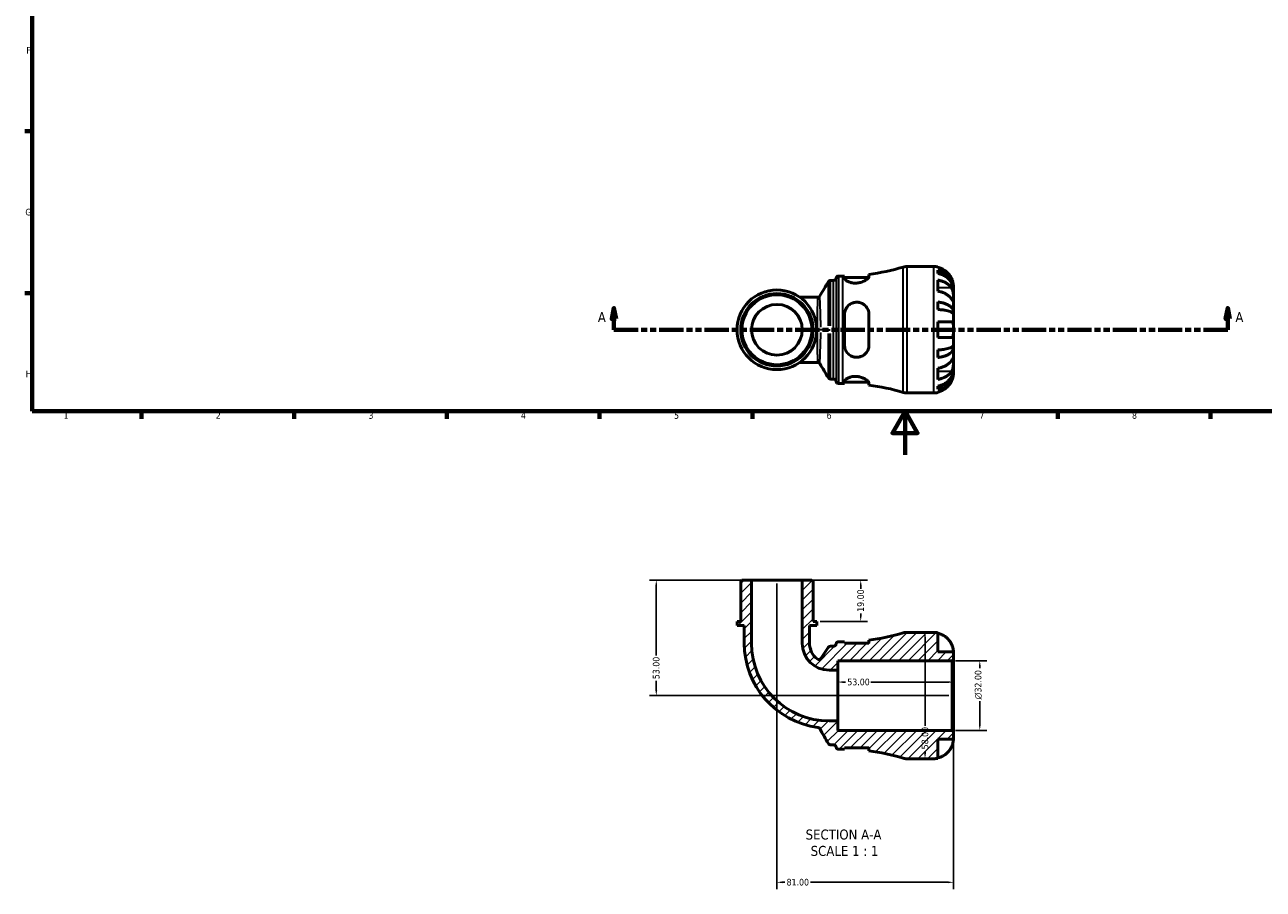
# Model space of a CAD drawing. Header units: millimetres. Extents: x 0 to 902, y -199 to 594.
# Tile 1 of 5: x 17 to 585, y -199 to 197. Entities that reach past the tile are written whole.
import ezdxf

# ---------------------------------------------------------------- set-up
doc = ezdxf.new("R2010")
doc.units = ezdxf.units.MM
doc.linetypes.add('DOUBLE_DASH_CHAIN', pattern=[1.2403, 0.6614, -0.0827, 0.1654, -0.0827, 0.1654, -0.0827])
for name, color, linetype, lineweight in [('Border (ANSI)', 7, 'Continuous', 70), ('Dimension (ANSI)', 7, 'Continuous', 25), ('Hatch (ANSI)', 7, 'Continuous', 18), ('Section Line (ANSI)', 7, 'DOUBLE_DASH_CHAIN', 70), ('Symbol (ANSI)', 7, 'Continuous', 25), ('Visible (ANSI)', 7, 'Continuous', 50), ('Visible Narrow (ANSI)', 7, 'Continuous', 35)]:
    doc.layers.add(name, color=color, linetype=linetype, lineweight=lineweight)
doc.styles.add('Label Text (ANSI)', font='tahoma.ttf')
doc.styles.add('Note Text (ANSI)', font='tahoma.ttf')
doc.dimstyles.new('Default - mm (ANSI)', dxfattribs={"dimtxt": 3.048, "dimasz": 2.5, "dimexe": 3.175, "dimexo": 1.6002, "dimgap": 0.8, "dimtad": 0, "dimtoh": 1, "dimrnd": 1e-08, "dimzin": 4, "dimdsep": 46, "dimtxsty": 'Note Text (ANSI)', "dimcen": 0.09, "dimdle": 10, "dimclrd": 256, "dimclre": 256, "dimclrt": 230, "dimadec": 1, "dimazin": 1, "dimtfac": 1, "dimtofl": 0, "dimtmove": 0, "dimatfit": 3, "dimfxl": 1, "dimtolj": 1, "dimtzin": 4, "dimlwd": -1, "dimlwe": -1, "dimarcsym": 0})

# ---------------------------------------------------------------- blocks, each defined once
blk = doc.blocks.new('Borders Default Border')
at = {"layer": 'Border (ANSI)'}
for p, q in [((20, 148.5), (16.55, 148.5)), ((20, 74.25), (16.55, 74.25)), ((70.08, 20), (70.08, 16.55)), ((140.17, 20), (140.17, 16.55)), ((210.25, 20), (210.25, 16.55)), ((280.33, 20), (280.33, 16.55)), ((350.42, 20), (350.42, 16.55)), ((490.58, 20), (490.58, 16.55)), ((560.67, 20), (560.67, 16.55))]:
    blk.add_line(p, q, dxfattribs=at)
at = {"layer": 'Border (ANSI)', "flags": 128}
for points in [[(20, 20), (20, 574), (821, 574), (821, 20), (20, 20)], [(420.5, 0), (420.5, 20), (414.73, 10), (426.27, 10), (420.5, 20)]]:
    blk.add_lwpolyline(points, dxfattribs=at)
at = {"layer": 'Border (ANSI)', "color": 230, "true_color": 0xff0080, "char_height": 3.05, "attachment_point": 7, "style": 'Note Text (ANSI)'}
for s, insert in [('F', (17.29, 184.1)), ('G', (16.81, 109.79)), ('H', (16.97, 35.6)), ('1', (34.35, 16.55)), ('2', (104.2, 16.55)), ('3', (174.26, 16.49)), ('4', (244.23, 16.55)), ('5', (314.48, 16.49)), ('6', (384.49, 16.49)), ('7', (454.6, 16.55)), ('8', (524.63, 16.48))]:
    blk.add_mtext(s, dxfattribs=dict(at, insert=insert))
blk = doc.blocks.new('2dTransSection0')
at = {"layer": 'Section Line (ANSI)', "linetype": 'Continuous'}
for p, q in [((286.88, 67.4), (285.88, 62.4)), ((286.88, 62.4), (286.88, 67.4)), ((287.88, 62.4), (286.88, 67.4)), ((568.59, 67.4), (567.59, 62.4)), ((568.59, 62.4), (568.59, 67.4)), ((569.59, 62.4), (568.59, 67.4)), ((285.88, 62.4), (287.88, 62.4)), ((286.88, 57.4), (286.88, 62.4)), ((286.88, 57.4), (298.08, 57.4)), ((557.39, 57.4), (568.59, 57.4)), ((567.59, 62.4), (569.59, 62.4)), ((568.59, 57.4), (568.59, 62.4))]:
    blk.add_line(p, q, dxfattribs=at)
at = {"layer": 'Section Line (ANSI)', "linetype": 'DOUBLE_DASH_CHAIN', "ltscale": 16.776981}
blk.add_line((286.88, 57.4), (568.59, 57.4), dxfattribs=at)
at = {"layer": 'Section Line (ANSI)', "linetype": 'Continuous', "flags": 128}
for points in [[(287.88, 62.4), (286.88, 67.4), (285.88, 62.4), (287.88, 62.4)], [(569.59, 62.4), (568.59, 67.4), (567.59, 62.4), (569.59, 62.4)]]:
    blk.add_lwpolyline(points, dxfattribs=at)
at = {"layer": 'Section Line (ANSI)'}
for points in [[(287.88, 62.4), (286.88, 67.4), (285.88, 62.4), (287.88, 62.4)], [(569.59, 62.4), (568.59, 67.4), (567.59, 62.4), (569.59, 62.4)]]:
    blk.add_solid(points, dxfattribs=at)
at = {"layer": 'Section Line (ANSI)', "char_height": 4.57, "attachment_point": 7, "style": 'Label Text (ANSI)'}
for insert in [(279.52, 60.9), (572.07, 60.9)]:
    blk.add_mtext('A', dxfattribs=dict(at, insert=insert))
blk = doc.blocks.new('*D7')
at = {"layer": 'Defpoints', "color": 0, "transparency": 16777216}
for p in [(442.11, -94.45), (454.78, -94.45), (442.11, -126.45)]:
    blk.add_point(p, dxfattribs=at)
at = {"layer": 'Dimension (ANSI)', "transparency": 16777216}
for p, q in [((443.71, -94.45), (457.96, -94.45)), ((454.78, -96.95), (454.78, -97.9)), ((454.78, -123.95), (454.78, -113.04)), ((443.71, -126.45), (457.96, -126.45))]:
    blk.add_line(p, q, dxfattribs=at)
for points in [[(454.36, -96.95), (455.2, -96.95), (454.78, -94.45)], [(454.36, -123.95), (455.2, -123.95), (454.78, -126.45)]]:
    blk.add_solid(points, dxfattribs=at)
at = {"layer": 'Dimension (ANSI)', "color": 230, "true_color": 0xff0080, "transparency": 16777216, "insert": (452.49, -112.24), "char_height": 3.048, "attachment_point": 1, "rotation": 90, "style": 'Note Text (ANSI)'}
blk.add_mtext('\\A1;\\fAIGDT|b0|i0;\\H3.0480;\\ln\\fTahoma|b0|i0;\\H3.0480;32.00', dxfattribs=at)
blk = doc.blocks.new('*D8')
at = {"layer": 'Defpoints', "color": 0, "transparency": 16777216}
for p in [(389.69, -104.28), (389.69, -110.45), (442.69, -110.45)]:
    blk.add_point(p, dxfattribs=at)
at = {"layer": 'Dimension (ANSI)', "transparency": 16777216}
for p, q in [((392.19, -104.28), (393.2, -104.28)), ((440.19, -104.28), (404.8, -104.28))]:
    blk.add_line(p, q, dxfattribs=at)
for points in [[(392.19, -103.86), (392.19, -104.7), (389.69, -104.28)], [(440.19, -103.86), (440.19, -104.7), (442.69, -104.28)]]:
    blk.add_solid(points, dxfattribs=at)
at = {"layer": 'Dimension (ANSI)', "color": 230, "true_color": 0xff0080, "transparency": 16777216, "insert": (394, -102.69), "char_height": 3.048, "attachment_point": 1, "style": 'Note Text (ANSI)'}
blk.add_mtext('\\A1;53.00', dxfattribs=at)
blk = doc.blocks.new('*D9')
at = {"layer": 'Defpoints', "color": 0, "transparency": 16777216}
for p in [(429.68, -81.45), (429.68, -139.45), (429.68, -139.45)]:
    blk.add_point(p, dxfattribs=at)
at = {"layer": 'Dimension (ANSI)', "transparency": 16777216}
for p, q in [((429.68, -83.95), (429.68, -124.34)), ((429.68, -136.95), (429.68, -135.94))]:
    blk.add_line(p, q, dxfattribs=at)
for points in [[(429.26, -83.95), (430.09, -83.95), (429.68, -81.45)], [(429.26, -136.95), (430.09, -136.95), (429.68, -139.45)]]:
    blk.add_solid(points, dxfattribs=at)
at = {"layer": 'Dimension (ANSI)', "color": 230, "true_color": 0xff0080, "transparency": 16777216, "insert": (428.08, -135.14), "char_height": 3.048, "attachment_point": 1, "rotation": 90, "style": 'Note Text (ANSI)'}
blk.add_mtext('\\A1;58.00', dxfattribs=at)
blk = doc.blocks.new('*D10')
at = {"layer": 'Defpoints', "color": 0, "transparency": 16777216}
for p in [(373.33, -57.45), (379.98, -76.45), (400.15, -76.45)]:
    blk.add_point(p, dxfattribs=at)
at = {"layer": 'Dimension (ANSI)', "transparency": 16777216}
for p, q in [((374.93, -57.45), (403.32, -57.45)), ((400.15, -59.95), (400.15, -61.45)), ((400.15, -73.95), (400.15, -72.84)), ((381.58, -76.45), (403.32, -76.45))]:
    blk.add_line(p, q, dxfattribs=at)
for points in [[(399.73, -59.95), (400.57, -59.95), (400.15, -57.45)], [(399.73, -73.95), (400.57, -73.95), (400.15, -76.45)]]:
    blk.add_solid(points, dxfattribs=at)
at = {"layer": 'Dimension (ANSI)', "color": 230, "true_color": 0xff0080, "transparency": 16777216, "insert": (398.56, -72.04), "char_height": 3.048, "attachment_point": 1, "rotation": 90, "style": 'Note Text (ANSI)'}
blk.add_mtext('\\A1;19.00', dxfattribs=at)
blk = doc.blocks.new('*D11')
at = {"layer": 'Defpoints', "color": 0, "transparency": 16777216}
for p in [(350.05, -57.45), (306.34, -110.45), (442.11, -110.45)]:
    blk.add_point(p, dxfattribs=at)
at = {"layer": 'Dimension (ANSI)', "transparency": 16777216}
for p, q in [((348.45, -57.45), (303.16, -57.45)), ((306.34, -59.95), (306.34, -92.15)), ((306.34, -107.95), (306.34, -103.75)), ((440.51, -110.45), (303.16, -110.45))]:
    blk.add_line(p, q, dxfattribs=at)
for points in [[(305.92, -59.95), (306.76, -59.95), (306.34, -57.45)], [(305.92, -107.95), (306.76, -107.95), (306.34, -110.45)]]:
    blk.add_solid(points, dxfattribs=at)
at = {"layer": 'Dimension (ANSI)', "color": 230, "true_color": 0xff0080, "transparency": 16777216, "insert": (304.75, -102.95), "char_height": 3.048, "attachment_point": 1, "rotation": 90, "style": 'Note Text (ANSI)'}
blk.add_mtext('\\A1;53.00', dxfattribs=at)
blk = doc.blocks.new('*D12')
at = {"layer": 'Defpoints', "color": 0, "transparency": 16777216}
for p in [(361.69, -57.45), (442.69, -127.03), (361.69, -196.15)]:
    blk.add_point(p, dxfattribs=at)
at = {"layer": 'Dimension (ANSI)', "transparency": 16777216}
for p, q in [((361.69, -59.05), (361.69, -199.33)), ((442.69, -128.63), (442.69, -199.33)), ((364.19, -196.15), (365.34, -196.15)), ((440.19, -196.15), (377.04, -196.15))]:
    blk.add_line(p, q, dxfattribs=at)
for points in [[(364.19, -195.73), (364.19, -196.57), (361.69, -196.15)], [(440.19, -195.73), (440.19, -196.57), (442.69, -196.15)]]:
    blk.add_solid(points, dxfattribs=at)
at = {"layer": 'Dimension (ANSI)', "color": 230, "true_color": 0xff0080, "transparency": 16777216, "insert": (366.14, -194.56), "char_height": 3.048, "attachment_point": 1, "style": 'Note Text (ANSI)'}
blk.add_mtext('\\A1;81.00', dxfattribs=at)

msp = doc.modelspace()

# ---------------------------------------------------------------- hatches: boundary and pattern name
at = {"layer": 'Hatch (ANSI)'}
h = msp.add_hatch(dxfattribs=at)
h.set_pattern_fill('ANSI31', color=256, scale=25.4, style=0)
h.set_pattern_definition([(45, (0, 0), (-2.245064, 2.245064), [])])
edge = h.paths.add_edge_path()
edge.add_ellipse((421.305, -133.654), major_axis=(-1.684, -5.55), ratio=1, start_angle=0, end_angle=16.87883)
edge.add_line((421.305, -139.454), (433.691, -139.454))
edge.add_ellipse((433.691, -130.454), major_axis=(0, -9), ratio=1, start_angle=0, end_angle=11.53696)
edge.add_line((435.491, -139.272), (435.491, -130.454))
edge.add_line((435.491, -130.454), (442.691, -130.454))
edge.add_line((442.691, -130.454), (442.691, -127.034))
edge.add_line((442.691, -127.034), (442.111, -126.454))
edge.add_line((442.111, -126.454), (389.691, -126.454))
edge.add_line((389.691, -126.454), (389.691, -122.091))
edge.add_line((389.691, -122.091), (385.626, -122.091))
edge.add_ellipse((385.626, -86.519), major_axis=(0, -35.572), ratio=1, start_angle=270, end_angle=360, ccw=False)
edge.add_line((350.054, -86.519), (350.054, -57.454))
edge.add_line((350.054, -57.454), (345.647, -57.454))
edge.add_line((345.647, -57.454), (345.067, -58.034))
edge.add_line((345.067, -58.034), (345.067, -76.454))
edge.add_line((345.067, -76.454), (343.404, -76.454))
edge.add_line((343.404, -76.454), (343.404, -78.354))
edge.add_line((343.404, -78.354), (346.729, -78.354))
edge.add_line((346.729, -78.354), (346.729, -86.519))
edge.add_ellipse((385.626, -86.519), major_axis=(-38.897, 0), ratio=1, start_angle=0, end_angle=82.40562)
edge.add_spline(control_points=[(380.486, -125.075), (380.586, -125.088), (380.685, -125.115), (380.873, -125.193), (380.961, -125.244), (381.161, -125.399), (381.261, -125.514), (381.337, -125.645)], knot_values=[-0.1063291, -0.1063291, -0.1063291, -0.1063291, -0.0758219, -0.0758219, -0.0453148, -0.0453148, 0, 0, 0, 0], degree=3, periodic=0)
edge.add_line((381.337, -125.645), (385.291, -132.494))
edge.add_spline(control_points=[(385.291, -132.494), (385.355, -132.604), (385.437, -132.703), (385.629, -132.871), (385.738, -132.939), (385.995, -133.044), (386.145, -133.074), (386.296, -133.074)], knot_values=[-0.1217887, -0.1217887, -0.1217887, -0.1217887, -0.0835517, -0.0835517, -0.0453148, -0.0453148, 0, 0, 0, 0], degree=3, periodic=0)
edge.add_line((386.296, -133.074), (387.664, -133.074))
edge.add_ellipse((387.664, -134.234), major_axis=(0, 1.16), ratio=1, start_angle=277.18076, end_angle=360, ccw=False)
edge.add_ellipse((389.966, -133.944), major_axis=(-1.151, -0.145), ratio=1, start_angle=0, end_angle=82.81924)
edge.add_line((389.966, -135.104), (391.986, -135.104))
edge.add_ellipse((391.986, -230.281), major_axis=(0, 95.177), ratio=1, start_angle=359.55452, end_angle=360, ccw=False)
edge.add_line((392.726, -135.107), (392.726, -134.464))
edge.add_line((392.726, -134.464), (403.926, -134.464))
edge.add_line((403.926, -134.464), (403.926, -135.856))
edge.add_ellipse((391.986, -230.281), major_axis=(11.94, 94.425), ratio=1, start_angle=350.32793, end_angle=360, ccw=False)
edge = h.paths.add_edge_path()
edge.add_ellipse((421.305, -87.254), major_axis=(0, 5.8), ratio=1, start_angle=0, end_angle=16.87883)
edge.add_ellipse((391.986, 9.373), major_axis=(27.635, -91.077), ratio=1, start_angle=350.32793, end_angle=360, ccw=False)
edge.add_line((403.926, -85.052), (403.926, -86.444))
edge.add_line((403.926, -86.444), (392.726, -86.444))
edge.add_line((392.726, -86.444), (392.726, -85.801))
edge.add_ellipse((391.986, 9.373), major_axis=(0.74, -95.174), ratio=1, start_angle=359.55452, end_angle=360, ccw=False)
edge.add_line((391.986, -85.804), (389.966, -85.804))
edge.add_ellipse((389.966, -86.964), major_axis=(0, 1.16), ratio=1, start_angle=0, end_angle=82.81924)
edge.add_ellipse((387.664, -86.674), major_axis=(1.151, -0.145), ratio=1, start_angle=277.18076, end_angle=360, ccw=False)
edge.add_line((387.664, -87.834), (386.239, -87.834))
edge.add_ellipse((386.239, -88.994), major_axis=(0, 1.16), ratio=1, start_angle=0, end_angle=55.64918)
edge.add_line((385.281, -88.339), (381.837, -93.379))
edge.add_ellipse((380.879, -92.724), major_axis=(0.958, -0.655), ratio=1, start_angle=266.93316, end_angle=360, ccw=False)
edge.add_ellipse((385.626, -86.519), major_axis=(-5.452, -7.127), ratio=1, start_angle=307.41766, end_angle=360, ccw=False)
edge.add_line((376.653, -86.519), (376.653, -78.354))
edge.add_line((376.653, -78.354), (379.978, -78.354))
edge.add_line((379.978, -78.354), (379.978, -76.454))
edge.add_line((379.978, -76.454), (378.316, -76.454))
edge.add_line((378.316, -76.454), (378.316, -58.034))
edge.add_line((378.316, -58.034), (377.736, -57.454))
edge.add_line((377.736, -57.454), (373.328, -57.454))
edge.add_line((373.328, -57.454), (373.328, -86.519))
edge.add_ellipse((385.626, -86.519), major_axis=(-12.298, 0), ratio=1, start_angle=0, end_angle=90)
edge.add_line((385.626, -98.817), (389.691, -98.817))
edge.add_line((389.691, -98.817), (389.691, -94.454))
edge.add_line((389.691, -94.454), (442.111, -94.454))
edge.add_line((442.111, -94.454), (442.691, -93.874))
edge.add_line((442.691, -93.874), (442.691, -90.454))
edge.add_line((442.691, -90.454), (435.491, -90.454))
edge.add_line((435.491, -90.454), (435.491, -81.636))
edge.add_ellipse((433.691, -90.454), major_axis=(1.8, 8.818), ratio=1, start_angle=0, end_angle=11.53696)
edge.add_line((433.691, -81.454), (421.305, -81.454))

# ---------------------------------------------------------------- linework, layer by layer
at = {"layer": 'Visible (ANSI)'}
for p, q in [((421.305, 86.401), (433.691, 86.401)), ((435.491, 86.219), (435.491, 85.993)), ((386.284, 80.021), (387.664, 80.021)), ((389.966, 82.051), (391.986, 82.051)), ((392.726, 82.054), (392.726, 81.027)), ((392.726, 81.411), (403.796, 81.411)), ((403.926, 81.808), (403.926, 82.803)), ((435.491, 84.686), (435.491, 83.253)), ((435.491, 80.164), (435.491, 75.073)), ((442.691, 76.114), (442.674, 76.114)), ((442.691, 76.114), (442.691, 77.401)), ((442.691, 75.624), (442.691, 76.114)), ((442.691, 71.543), (442.691, 75.624)), ((380.384, 72.363), (372.206, 72.363)), ((435.491, 70.136), (435.491, 66.676)), ((442.691, 65.642), (442.691, 71.543)), ((392.726, 64.441), (392.726, 50.361)), ((403.926, 50.361), (403.926, 64.441)), ((442.691, 65.642), (441.366, 65.642)), ((442.691, 64.459), (442.691, 65.642)), ((442.691, 57.401), (442.691, 64.459)), ((435.491, 61.001), (435.491, 53.801)), ((442.691, 50.342), (442.691, 57.401)), ((435.491, 48.126), (435.491, 44.666)), ((442.691, 49.16), (441.366, 49.16)), ((442.691, 49.16), (442.691, 50.342)), ((442.691, 43.259), (442.691, 49.16)), ((372.206, 42.439), (380.384, 42.439)), ((442.691, 39.178), (442.691, 43.259)), ((386.284, 34.781), (387.664, 34.781)), ((435.491, 39.729), (435.491, 34.637)), ((442.691, 38.688), (442.674, 38.688)), ((442.691, 38.688), (442.691, 39.178)), ((442.691, 37.401), (442.691, 38.688)), ((389.966, 32.751), (391.986, 32.751)), ((392.726, 33.775), (392.726, 32.748)), ((392.726, 33.391), (403.796, 33.391)), ((403.926, 31.999), (403.926, 32.994)), ((435.491, 31.549), (435.491, 30.116)), ((435.491, 28.809), (435.491, 28.583)), ((421.305, 28.401), (433.691, 28.401)), ((345.647, -57.454), (345.067, -58.034)), ((345.067, -58.034), (345.067, -76.454)), ((350.054, -57.454), (345.647, -57.454)), ((350.054, -86.519), (350.054, -57.454)), ((373.328, -57.454), (350.054, -57.454)), ((377.736, -57.454), (373.328, -57.454)), ((373.328, -57.454), (373.328, -86.519)), ((378.316, -58.034), (377.736, -57.454)), ((378.316, -76.454), (378.316, -58.034)), ((345.067, -76.454), (343.404, -76.454)), ((343.404, -76.454), (343.404, -78.354)), ((343.404, -78.354), (346.729, -78.354)), ((346.729, -78.354), (346.729, -86.519)), ((376.653, -86.519), (376.653, -78.354)), ((376.653, -78.354), (379.978, -78.354)), ((379.978, -76.454), (378.316, -76.454)), ((379.978, -78.354), (379.978, -76.454)), ((403.926, -85.052), (403.926, -86.444)), ((433.691, -81.454), (421.305, -81.454)), ((435.491, -90.454), (435.491, -81.636)), ((385.281, -88.339), (381.837, -93.379)), ((387.664, -87.834), (386.239, -87.834)), ((391.986, -85.804), (389.966, -85.804)), ((392.726, -86.444), (392.726, -85.801)), ((403.926, -86.444), (392.726, -86.444)), ((442.691, -90.454), (435.491, -90.454)), ((442.691, -93.874), (442.691, -90.454)), ((389.691, -98.817), (389.691, -94.454)), ((389.691, -94.454), (442.111, -94.454)), ((442.111, -94.454), (442.691, -93.874)), ((442.111, -94.454), (442.111, -126.454)), ((442.691, -127.034), (442.691, -93.874)), ((385.626, -98.817), (389.691, -98.817)), ((389.691, -122.091), (389.691, -98.817)), ((389.691, -122.091), (385.626, -122.091)), ((389.691, -126.454), (389.691, -122.091)), ((442.111, -126.454), (389.691, -126.454)), ((435.491, -139.272), (435.491, -130.454)), ((435.491, -130.454), (442.691, -130.454)), ((442.691, -127.034), (442.111, -126.454)), ((442.691, -130.454), (442.691, -127.034)), ((386.296, -133.074), (387.664, -133.074)), ((389.966, -135.104), (391.986, -135.104)), ((392.726, -135.107), (392.726, -134.464)), ((392.726, -134.464), (403.926, -134.464)), ((403.926, -134.464), (403.926, -135.856)), ((421.305, -139.454), (433.691, -139.454))]:
    msp.add_line(p, q, dxfattribs=at)
for radius in [18.287, 16.625, 16.044, 11.637]:
    msp.add_circle((361.691, 57.401), radius, dxfattribs=at)
for centre, radius, start, end in [((391.986, 177.228), 95.177, 277.20677, 286.87883), ((421.305, 80.601), 5.8, 90, 106.87883), ((433.691, 77.401), 9, 78.46304, 90), ((387.664, 81.181), 1.16, 270, 352.81924), ((389.966, 80.891), 1.16, 90, 172.81924), ((391.986, 177.228), 95.177, 270, 270.44548), ((387.664, 33.621), 1.16, 7.18076, 90), ((389.966, 33.911), 1.16, 187.18076, 270), ((391.986, -62.426), 95.177, 89.55452, 90), ((391.986, -62.426), 95.177, 73.12117, 82.79323), ((421.305, 34.201), 5.8, 253.12117, 270), ((433.691, 37.401), 9, 270, 281.53696), ((391.986, 9.373), 95.177, 277.20677, 286.87883), ((421.305, -87.254), 5.8, 90, 106.87883), ((433.691, -90.454), 9, 78.46304, 90), ((385.626, -86.519), 38.897, 180, 262.40562), ((385.626, -86.519), 35.572, 180, 270), ((385.626, -86.519), 12.298, 180, 270), ((385.626, -86.519), 8.973, 180, 232.58234), ((386.239, -88.994), 1.16, 90, 145.64918), ((387.664, -86.674), 1.16, 270, 352.81924), ((389.966, -86.964), 1.16, 90, 172.81924), ((391.986, 9.373), 95.177, 270, 270.44548), ((380.879, -92.724), 1.16, 232.58234, 325.64918), ((387.664, -134.234), 1.16, 7.18076, 90), ((389.966, -133.944), 1.16, 187.18076, 270), ((391.986, -230.281), 95.177, 89.55452, 90), ((391.986, -230.281), 95.177, 73.12117, 82.79323), ((421.305, -133.654), 5.8, 253.12117, 270), ((433.691, -130.454), 9, 270, 281.53696)]:
    msp.add_arc(centre, radius, start, end, dxfattribs=at)
for points, knots in [([(441.815, 81.001), (441.633, 81.389), (441.413, 81.781), (440.828, 82.663), (440.436, 83.136), (439.649, 83.926), (439.182, 84.318), (438.176, 84.994), (437.637, 85.278), (436.627, 85.698), (436.066, 85.875), (435.491, 85.993)], [4.42788405, 4.42788405, 4.42788405, 4.42788405, 4.5512464, 4.5512464, 4.71913293, 4.71913293, 4.88586959, 4.88586959, 5.05260626, 5.05260626, 5.21400469, 5.21400469, 5.21400469, 5.21400469]), ([(386.284, 80.021), (386.16, 80.021), (386.037, 80), (385.819, 79.93), (385.725, 79.881), (385.573, 79.782), (385.515, 79.732), (385.422, 79.64), (385.387, 79.598), (385.33, 79.523), (385.309, 79.49), (385.29, 79.459), (385.289, 79.458), (385.289, 79.457)], [6.2831828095, 6.2831828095, 6.2831828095, 6.2831828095, 6.283464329, 6.283464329, 6.2837588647, 6.2837588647, 6.2840534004, 6.2840534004, 6.2843479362, 6.2843479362, 6.2846424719, 6.2846424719, 6.2846554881, 6.2846554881, 6.2846554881, 6.2846554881]), ([(403.926, 81.808), (403.926, 81.74), (403.912, 81.667), (403.805, 81.381), (403.625, 81.141), (403.025, 80.565), (402.555, 80.223), (401.436, 79.608), (400.798, 79.333), (399.555, 78.976), (398.988, 78.866), (397.869, 78.769), (397.337, 78.774), (396.219, 78.89), (395.66, 79.015), (394.549, 79.38), (394.036, 79.636), (393.223, 80.178), (392.938, 80.465), (392.754, 80.831), (392.726, 80.932), (392.726, 81.027)], [-1.976537, -1.976537, -1.976537, -1.976537, -1.9030487, -1.9030487, -1.7054356, -1.7054356, -1.457634, -1.457634, -1.2250225, -1.2250225, -1.0491036, -1.0491036, -0.8871083, -0.8871083, -0.6981528, -0.6981528, -0.4672574, -0.4672574, -0.2235738, -0.2235738, -0.1232095, -0.1232095, -0.1232095, -0.1232095]), ([(435.491, 84.686), (436.068, 84.571), (436.632, 84.399), (437.644, 83.993), (438.184, 83.719), (439.19, 83.066), (439.658, 82.688), (440.444, 81.926), (440.834, 81.471), (441.508, 80.493), (441.791, 79.969), (442.217, 78.971), (442.399, 78.404), (442.636, 77.246), (442.691, 76.655), (442.691, 76.114)], [0.1707461, 0.1707461, 0.1707461, 0.1707461, 0.33284, 0.33284, 0.4994944, 0.4994944, 0.6661487, 0.6661487, 0.8332087, 0.8332087, 1.0002688, 1.0002688, 1.1679728, 1.1679728, 1.3356767, 1.3356767, 1.3356767, 1.3356767]), ([(442.691, 75.624), (442.691, 76.106), (442.636, 76.632), (442.399, 77.662), (442.217, 78.167), (441.791, 79.055), (441.508, 79.521), (440.834, 80.392), (440.444, 80.796), (439.658, 81.475), (439.19, 81.811), (438.184, 82.392), (437.644, 82.636), (436.632, 82.998), (436.068, 83.151), (435.491, 83.253)], [4.0142509, 4.0142509, 4.0142509, 4.0142509, 4.1819549, 4.1819549, 4.3496588, 4.3496588, 4.5167189, 4.5167189, 4.6837789, 4.6837789, 4.8504333, 4.8504333, 5.0170876, 5.0170876, 5.1791816, 5.1791816, 5.1791816, 5.1791816]), ([(435.491, 80.164), (436.066, 80.081), (436.627, 79.955), (437.637, 79.658), (438.176, 79.457), (439.182, 78.98), (439.649, 78.703), (440.436, 78.144), (440.828, 77.81), (441.413, 77.186), (441.633, 76.908), (441.815, 76.634)], [0.17075309, 0.17075309, 0.17075309, 0.17075309, 0.33215152, 0.33215152, 0.49888818, 0.49888818, 0.66562485, 0.66562485, 0.83351137, 0.83351137, 0.95687373, 0.95687373, 0.95687373, 0.95687373]), ([(442.691, 77.401), (442.691, 77.401), (442.692, 77.434), (442.69, 77.569), (442.687, 77.676), (442.665, 78.034), (442.636, 78.327), (442.529, 78.922), (442.469, 79.189), (442.331, 79.681), (442.262, 79.897), (442.102, 80.34), (442.011, 80.566), (441.881, 80.86), (441.848, 80.931), (441.815, 81.001)], [-2.49913258, -2.49913258, -2.49913258, -2.49913258, -2.41505436, -2.41505436, -2.32384732, -2.32384732, -2.1841143, -2.1841143, -2.08674766, -2.08674766, -2.01440674, -2.01440674, -1.93994266, -1.93994266, -1.91637503, -1.91637503, -1.91637503, -1.91637503]), ([(441.815, 71.543), (441.633, 71.817), (441.413, 72.095), (440.828, 72.718), (440.436, 73.052), (439.649, 73.612), (439.182, 73.889), (438.176, 74.366), (437.637, 74.567), (436.627, 74.864), (436.066, 74.99), (435.491, 75.073)], [4.42788405, 4.42788405, 4.42788405, 4.42788405, 4.5512464, 4.5512464, 4.71913293, 4.71913293, 4.88586959, 4.88586959, 5.05260626, 5.05260626, 5.21400469, 5.21400469, 5.21400469, 5.21400469]), ([(441.815, 76.634), (441.874, 76.546), (441.931, 76.452), (442.081, 76.174), (442.168, 75.979), (442.325, 75.552), (442.392, 75.321), (442.526, 74.741), (442.58, 74.388), (442.661, 73.582), (442.678, 73.136), (442.693, 72.279), (442.691, 71.88), (442.691, 71.543)], [-0.58004807, -0.58004807, -0.58004807, -0.58004807, -0.5384523, -0.5384523, -0.46383793, -0.46383793, -0.3862639, -0.3862639, -0.27840269, -0.27840269, -0.14277912, -0.14277912, 0, 0, 0, 0]), ([(381.378, 72.926), (381.361, 72.896), (381.339, 72.863), (381.282, 72.788), (381.247, 72.746), (381.155, 72.654), (381.097, 72.604), (380.948, 72.505), (380.856, 72.457), (380.637, 72.385), (380.511, 72.363), (380.384, 72.363)], [1.545154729, 1.545154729, 1.545154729, 1.545154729, 1.547261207, 1.547261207, 1.549367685, 1.549367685, 1.551474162, 1.551474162, 1.55358064, 1.55358064, 1.555687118, 1.555687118, 1.555687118, 1.555687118]), ([(392.726, 64.441), (392.726, 64.651), (392.738, 64.86), (392.834, 65.715), (393.019, 66.34), (393.615, 67.55), (394.047, 68.124), (395.069, 69.043), (395.64, 69.401), (396.781, 69.851), (397.317, 69.977), (398.42, 70.067), (398.968, 70.03), (400.162, 69.775), (400.779, 69.517), (402.004, 68.739), (402.574, 68.174), (403.408, 66.905), (403.691, 66.214), (403.894, 65.137), (403.926, 64.791), (403.926, 64.441)], [-1.9566469, -1.9566469, -1.9566469, -1.9566469, -1.8907363, -1.8907363, -1.685466, -1.685466, -1.4592397, -1.4592397, -1.2519448, -1.2519448, -1.0855647, -1.0855647, -0.9191225, -0.9191225, -0.710223, -0.710223, -0.4527267, -0.4527267, -0.2140161, -0.2140161, -0.1042525, -0.1042525, -0.1042525, -0.1042525]), ([(435.491, 70.136), (436.068, 70.076), (436.632, 69.985), (437.644, 69.772), (438.184, 69.629), (439.19, 69.287), (439.658, 69.088), (440.444, 68.689), (440.834, 68.451), (441.508, 67.938), (441.791, 67.663), (442.217, 67.14), (442.399, 66.843), (442.636, 66.236), (442.691, 65.926), (442.691, 65.642)], [0.1707461, 0.1707461, 0.1707461, 0.1707461, 0.33284, 0.33284, 0.4994944, 0.4994944, 0.6661487, 0.6661487, 0.8332087, 0.8332087, 1.0002688, 1.0002688, 1.1679728, 1.1679728, 1.3356767, 1.3356767, 1.3356767, 1.3356767]), ([(442.691, 71.543), (442.691, 71.36), (442.691, 71.197), (442.69, 70.908), (442.688, 70.786), (442.673, 70.564), (442.655, 70.495), (442.579, 70.483), (442.523, 70.533), (442.386, 70.705), (442.318, 70.8), (442.161, 71.027), (442.073, 71.158), (441.924, 71.38), (441.871, 71.46), (441.815, 71.543)], [0, 0, 0, 0, 0.07774953, 0.07774953, 0.16081914, 0.16081914, 0.27783798, 0.27783798, 0.3882896, 0.3882896, 0.46542959, 0.46542959, 0.54035429, 0.54035429, 0.57953204, 0.57953204, 0.57953204, 0.57953204]), ([(442.691, 64.459), (442.691, 64.599), (442.636, 64.752), (442.399, 65.052), (442.217, 65.198), (441.791, 65.456), (441.508, 65.592), (440.834, 65.845), (440.444, 65.962), (439.658, 66.16), (439.19, 66.257), (438.184, 66.426), (437.644, 66.497), (436.632, 66.602), (436.068, 66.647), (435.491, 66.676)], [4.0142509, 4.0142509, 4.0142509, 4.0142509, 4.1819549, 4.1819549, 4.3496588, 4.3496588, 4.5167189, 4.5167189, 4.6837789, 4.6837789, 4.8504333, 4.8504333, 5.0170876, 5.0170876, 5.1791816, 5.1791816, 5.1791816, 5.1791816]), ([(435.491, 61.001), (436.066, 61.001), (436.627, 61.001), (437.637, 61.001), (438.176, 61.001), (439.182, 61.001), (439.649, 61.001), (440.436, 61.001), (440.828, 61.001), (441.413, 61.001), (441.633, 61.001), (441.815, 61.001)], [0.17075309, 0.17075309, 0.17075309, 0.17075309, 0.33215152, 0.33215152, 0.49888818, 0.49888818, 0.66562485, 0.66562485, 0.83351137, 0.83351137, 0.95687373, 0.95687373, 0.95687373, 0.95687373]), ([(441.815, 61.001), (441.817, 61.001), (441.819, 61.001), (441.909, 61), (441.992, 60.985), (442.136, 60.926), (442.198, 60.885), (442.323, 60.768), (442.382, 60.684), (442.52, 60.403), (442.579, 60.171), (442.662, 59.571), (442.678, 59.197), (442.693, 58.348), (442.691, 57.877), (442.691, 57.401)], [-0.58332629, -0.58332629, -0.58332629, -0.58332629, -0.58206847, -0.58206847, -0.51861604, -0.51861604, -0.4628074, -0.4628074, -0.39473272, -0.39473272, -0.27692423, -0.27692423, -0.14288351, -0.14288351, 0, 0, 0, 0]), ([(442.691, 57.401), (442.691, 57.108), (442.692, 56.817), (442.689, 56.22), (442.686, 55.92), (442.66, 55.236), (442.628, 54.882), (442.514, 54.398), (442.452, 54.237), (442.319, 54.032), (442.26, 53.968), (442.134, 53.875), (442.068, 53.843), (441.939, 53.808), (441.879, 53.801), (441.815, 53.801)], [0, 0, 0, 0, 0.08783311, 0.08783311, 0.18435408, 0.18435408, 0.32279749, 0.32279749, 0.41754463, 0.41754463, 0.47774931, 0.47774931, 0.53276241, 0.53276241, 0.57681269, 0.57681269, 0.57681269, 0.57681269]), ([(441.815, 53.801), (441.633, 53.801), (441.413, 53.801), (440.828, 53.801), (440.436, 53.801), (439.649, 53.801), (439.182, 53.801), (438.176, 53.801), (437.637, 53.801), (436.627, 53.801), (436.066, 53.801), (435.491, 53.801)], [4.42788405, 4.42788405, 4.42788405, 4.42788405, 4.5512464, 4.5512464, 4.71913293, 4.71913293, 4.88586959, 4.88586959, 5.05260626, 5.05260626, 5.21400469, 5.21400469, 5.21400469, 5.21400469]), ([(403.926, 50.361), (403.926, 50.127), (403.912, 49.894), (403.805, 49.043), (403.625, 48.45), (403.025, 47.22), (402.555, 46.612), (401.436, 45.649), (400.798, 45.281), (399.555, 44.868), (398.988, 44.77), (397.869, 44.754), (397.337, 44.823), (396.219, 45.135), (395.66, 45.399), (394.549, 46.161), (394.036, 46.691), (393.223, 47.933), (392.938, 48.653), (392.754, 49.724), (392.726, 50.042), (392.726, 50.361)], [-1.976537, -1.976537, -1.976537, -1.976537, -1.9030487, -1.9030487, -1.7054356, -1.7054356, -1.457634, -1.457634, -1.2250225, -1.2250225, -1.0491036, -1.0491036, -0.8871083, -0.8871083, -0.6981528, -0.6981528, -0.4672574, -0.4672574, -0.2235738, -0.2235738, -0.1232095, -0.1232095, -0.1232095, -0.1232095]), ([(435.491, 48.126), (436.068, 48.155), (436.632, 48.2), (437.644, 48.305), (438.184, 48.376), (439.19, 48.545), (439.658, 48.642), (440.444, 48.839), (440.834, 48.957), (441.508, 49.21), (441.791, 49.345), (442.217, 49.604), (442.399, 49.75), (442.636, 50.05), (442.691, 50.203), (442.691, 50.342)], [0.1707461, 0.1707461, 0.1707461, 0.1707461, 0.33284, 0.33284, 0.4994944, 0.4994944, 0.6661487, 0.6661487, 0.8332087, 0.8332087, 1.0002688, 1.0002688, 1.1679728, 1.1679728, 1.3356767, 1.3356767, 1.3356767, 1.3356767]), ([(442.691, 49.16), (442.691, 48.876), (442.636, 48.566), (442.399, 47.959), (442.217, 47.662), (441.791, 47.139), (441.508, 46.864), (440.834, 46.351), (440.444, 46.113), (439.658, 45.714), (439.19, 45.515), (438.184, 45.173), (437.644, 45.03), (436.632, 44.817), (436.068, 44.726), (435.491, 44.666)], [4.0142509, 4.0142509, 4.0142509, 4.0142509, 4.1819549, 4.1819549, 4.3496588, 4.3496588, 4.5167189, 4.5167189, 4.6837789, 4.6837789, 4.8504333, 4.8504333, 5.0170876, 5.0170876, 5.1791816, 5.1791816, 5.1791816, 5.1791816]), ([(380.384, 42.439), (380.509, 42.439), (380.632, 42.418), (380.85, 42.348), (380.943, 42.299), (381.094, 42.201), (381.152, 42.151), (381.245, 42.059), (381.281, 42.017), (381.338, 41.941), (381.359, 41.908), (381.378, 41.877), (381.378, 41.877), (381.378, 41.876)], [-1.555688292, -1.555688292, -1.555688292, -1.555688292, -1.553619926, -1.553619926, -1.551513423, -1.551513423, -1.549406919, -1.549406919, -1.547300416, -1.547300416, -1.545193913, -1.545193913, -1.545155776, -1.545155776, -1.545155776, -1.545155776]), ([(435.491, 39.729), (436.066, 39.812), (436.627, 39.938), (437.637, 40.235), (438.176, 40.436), (439.182, 40.913), (439.649, 41.19), (440.436, 41.749), (440.828, 42.083), (441.413, 42.707), (441.633, 42.985), (441.815, 43.259)], [0.17075309, 0.17075309, 0.17075309, 0.17075309, 0.33215152, 0.33215152, 0.49888818, 0.49888818, 0.66562485, 0.66562485, 0.83351137, 0.83351137, 0.95687373, 0.95687373, 0.95687373, 0.95687373]), ([(441.815, 43.259), (441.874, 43.347), (441.931, 43.432), (442.081, 43.657), (442.168, 43.786), (442.325, 44.011), (442.392, 44.105), (442.526, 44.271), (442.58, 44.319), (442.661, 44.306), (442.678, 44.214), (442.693, 43.862), (442.691, 43.595), (442.691, 43.259)], [-0.58004807, -0.58004807, -0.58004807, -0.58004807, -0.5384523, -0.5384523, -0.46383793, -0.46383793, -0.3862639, -0.3862639, -0.27840269, -0.27840269, -0.14277912, -0.14277912, 0, 0, 0, 0]), ([(442.691, 43.259), (442.691, 43.076), (442.691, 42.873), (442.69, 42.422), (442.688, 42.172), (442.673, 41.544), (442.655, 41.159), (442.579, 40.405), (442.523, 40.044), (442.386, 39.459), (442.318, 39.229), (442.161, 38.804), (442.073, 38.61), (441.924, 38.339), (441.871, 38.251), (441.815, 38.168)], [0, 0, 0, 0, 0.07774953, 0.07774953, 0.16081914, 0.16081914, 0.27783798, 0.27783798, 0.3882896, 0.3882896, 0.46542959, 0.46542959, 0.54035429, 0.54035429, 0.57953204, 0.57953204, 0.57953204, 0.57953204]), ([(385.289, 35.345), (385.306, 35.316), (385.327, 35.283), (385.383, 35.209), (385.417, 35.168), (385.508, 35.077), (385.565, 35.027), (385.713, 34.927), (385.805, 34.878), (386.026, 34.804), (386.155, 34.781), (386.284, 34.781)], [3.1401326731, 3.1401326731, 3.1401326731, 3.1401326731, 3.1404272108, 3.1404272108, 3.1407217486, 3.1407217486, 3.1410162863, 3.1410162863, 3.141310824, 3.141310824, 3.1416053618, 3.1416053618, 3.1416053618, 3.1416053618]), ([(392.726, 33.775), (392.726, 33.837), (392.738, 33.903), (392.834, 34.181), (393.019, 34.415), (393.615, 34.912), (394.047, 35.176), (395.069, 35.613), (395.64, 35.79), (396.781, 35.987), (397.317, 36.029), (398.42, 36.003), (398.968, 35.935), (400.162, 35.678), (400.779, 35.466), (402.004, 34.916), (402.574, 34.564), (403.408, 33.904), (403.691, 33.595), (403.894, 33.207), (403.926, 33.095), (403.926, 32.994)], [-1.9566469, -1.9566469, -1.9566469, -1.9566469, -1.8907363, -1.8907363, -1.685466, -1.685466, -1.4592397, -1.4592397, -1.2519448, -1.2519448, -1.0855647, -1.0855647, -0.9191225, -0.9191225, -0.710223, -0.710223, -0.4527267, -0.4527267, -0.2140161, -0.2140161, -0.1042525, -0.1042525, -0.1042525, -0.1042525]), ([(435.491, 31.549), (436.068, 31.651), (436.632, 31.804), (437.644, 32.166), (438.184, 32.41), (439.19, 32.991), (439.658, 33.327), (440.444, 34.005), (440.834, 34.41), (441.508, 35.28), (441.791, 35.747), (442.217, 36.635), (442.399, 37.14), (442.636, 38.17), (442.691, 38.696), (442.691, 39.178)], [0.1707461, 0.1707461, 0.1707461, 0.1707461, 0.33284, 0.33284, 0.4994944, 0.4994944, 0.6661487, 0.6661487, 0.8332087, 0.8332087, 1.0002688, 1.0002688, 1.1679728, 1.1679728, 1.3356767, 1.3356767, 1.3356767, 1.3356767]), ([(442.691, 38.688), (442.691, 38.147), (442.636, 37.556), (442.399, 36.398), (442.217, 35.831), (441.791, 34.833), (441.508, 34.309), (440.834, 33.331), (440.444, 32.876), (439.658, 32.114), (439.19, 31.736), (438.184, 31.083), (437.644, 30.809), (436.632, 30.403), (436.068, 30.231), (435.491, 30.116)], [4.0142509, 4.0142509, 4.0142509, 4.0142509, 4.1819549, 4.1819549, 4.3496588, 4.3496588, 4.5167189, 4.5167189, 4.6837789, 4.6837789, 4.8504333, 4.8504333, 5.0170876, 5.0170876, 5.1791816, 5.1791816, 5.1791816, 5.1791816]), ([(441.815, 38.168), (441.633, 37.894), (441.413, 37.616), (440.828, 36.992), (440.436, 36.658), (439.649, 36.099), (439.182, 35.822), (438.176, 35.344), (437.637, 35.144), (436.627, 34.847), (436.066, 34.721), (435.491, 34.637)], [4.42788405, 4.42788405, 4.42788405, 4.42788405, 4.5512464, 4.5512464, 4.71913293, 4.71913293, 4.88586959, 4.88586959, 5.05260626, 5.05260626, 5.21400469, 5.21400469, 5.21400469, 5.21400469]), ([(441.815, 33.801), (441.883, 33.944), (441.947, 34.088), (442.097, 34.448), (442.177, 34.662), (442.326, 35.103), (442.392, 35.327), (442.526, 35.853), (442.58, 36.139), (442.661, 36.702), (442.678, 36.951), (442.693, 37.307), (442.691, 37.401), (442.691, 37.401)], [-0.57647647, -0.57647647, -0.57647647, -0.57647647, -0.52968676, -0.52968676, -0.46054026, -0.46054026, -0.38562403, -0.38562403, -0.27730827, -0.27730827, -0.14258086, -0.14258086, 0, 0, 0, 0]), ([(435.491, 28.809), (436.066, 28.927), (436.627, 29.104), (437.637, 29.524), (438.176, 29.808), (439.182, 30.484), (439.649, 30.876), (440.436, 31.666), (440.828, 32.139), (441.413, 33.021), (441.633, 33.413), (441.815, 33.801)], [0.17075309, 0.17075309, 0.17075309, 0.17075309, 0.33215152, 0.33215152, 0.49888818, 0.49888818, 0.66562485, 0.66562485, 0.83351137, 0.83351137, 0.95687373, 0.95687373, 0.95687373, 0.95687373]), ([(435.491, -81.861), (436.066, -81.98), (436.627, -82.157), (437.637, -82.577), (438.176, -82.861), (439.182, -83.537), (439.649, -83.929), (440.436, -84.719), (440.828, -85.192), (441.413, -86.074), (441.633, -86.466), (441.815, -86.854)], [0.17075309, 0.17075309, 0.17075309, 0.17075309, 0.33215152, 0.33215152, 0.49888818, 0.49888818, 0.66562485, 0.66562485, 0.83351137, 0.83351137, 0.95687373, 0.95687373, 0.95687373, 0.95687373]), ([(403.796, -86.444), (403.808, -86.423), (403.819, -86.403), (403.894, -86.26), (403.926, -86.148), (403.926, -86.047)], [-0.23216174, -0.23216174, -0.23216174, -0.23216174, -0.21401605, -0.21401605, -0.10425246, -0.10425246, -0.10425246, -0.10425246]), ([(441.815, -86.854), (441.817, -86.858), (441.819, -86.861), (441.909, -87.054), (441.992, -87.245), (442.136, -87.607), (442.198, -87.775), (442.323, -88.147), (442.382, -88.347), (442.52, -88.877), (442.579, -89.186), (442.662, -89.76), (442.678, -90.006), (442.693, -90.359), (442.691, -90.454), (442.691, -90.454)], [-0.58332629, -0.58332629, -0.58332629, -0.58332629, -0.58206847, -0.58206847, -0.51861604, -0.51861604, -0.4628074, -0.4628074, -0.39473272, -0.39473272, -0.27692423, -0.27692423, -0.14288351, -0.14288351, 0, 0, 0, 0]), ([(380.486, -125.075), (380.586, -125.088), (380.685, -125.115), (380.873, -125.193), (380.961, -125.244), (381.161, -125.399), (381.261, -125.514), (381.337, -125.645)], [-0.10632912, -0.10632912, -0.10632912, -0.10632912, -0.07582194, -0.07582194, -0.04531476, -0.04531476, 0, 0, 0, 0]), ([(381.337, -125.645), (382.004, -126.8), (382.671, -127.955), (383.989, -130.238), (384.64, -131.366), (385.291, -132.494)], [-0.85786279, -0.85786279, -0.85786279, -0.85786279, -0.45773588, -0.45773588, -0.06697263, -0.06697263, -0.06697263, -0.06697263]), ([(442.691, -130.454), (442.691, -130.454), (442.692, -130.487), (442.69, -130.622), (442.687, -130.729), (442.665, -131.087), (442.636, -131.38), (442.529, -131.974), (442.469, -132.242), (442.331, -132.734), (442.262, -132.95), (442.102, -133.393), (442.011, -133.619), (441.881, -133.913), (441.848, -133.984), (441.815, -134.054)], [-2.49913258, -2.49913258, -2.49913258, -2.49913258, -2.41505436, -2.41505436, -2.32384732, -2.32384732, -2.1841143, -2.1841143, -2.08674766, -2.08674766, -2.01440674, -2.01440674, -1.93994266, -1.93994266, -1.91637503, -1.91637503, -1.91637503, -1.91637503]), ([(385.291, -132.494), (385.355, -132.604), (385.437, -132.703), (385.629, -132.871), (385.738, -132.939), (385.995, -133.044), (386.145, -133.074), (386.296, -133.074)], [-0.12178868, -0.12178868, -0.12178868, -0.12178868, -0.08355172, -0.08355172, -0.04531476, -0.04531476, 0, 0, 0, 0]), ([(403.926, -134.861), (403.926, -134.793), (403.912, -134.72), (403.861, -134.585), (403.832, -134.526), (403.796, -134.464)], [-1.97653697, -1.97653697, -1.97653697, -1.97653697, -1.90304873, -1.90304873, -1.84872421, -1.84872421, -1.84872421, -1.84872421]), ([(441.815, -134.054), (441.633, -134.442), (441.413, -134.834), (440.828, -135.716), (440.436, -136.188), (439.649, -136.979), (439.182, -137.371), (438.176, -138.046), (437.637, -138.331), (436.627, -138.751), (436.066, -138.928), (435.491, -139.046)], [4.42788405, 4.42788405, 4.42788405, 4.42788405, 4.5512464, 4.5512464, 4.71913293, 4.71913293, 4.88586959, 4.88586959, 5.05260626, 5.05260626, 5.21400469, 5.21400469, 5.21400469, 5.21400469])]:
    msp.add_open_spline(points, degree=3, knots=knots, dxfattribs=at)
for points in [[(381.378, 72.926), (382.683, 75.102), (383.986, 77.279), (385.289, 79.457)], [(385.289, 35.345), (383.986, 37.523), (382.683, 39.7), (381.378, 41.876)]]:
    msp.add_open_spline(points, degree=3, dxfattribs=at)
at = {"layer": 'Visible Narrow (ANSI)'}
for p, q in [((419.621, 29.005), (419.621, 85.797)), ((421.305, 86.044), (421.305, 28.758)), ((433.691, 28.758), (433.691, 86.044)), ((387.664, 35.059), (387.664, 79.742)), ((388.815, 80.745), (388.815, 34.057)), ((389.966, 81.747), (389.966, 33.054)), ((391.986, 33.054), (391.986, 81.747)), ((441.499, 76.634), (435.807, 76.634)), ((381.78, 57.401), (380.251, 57.401)), ((385.109, 57.401), (382.009, 57.401)), ((385.314, 57.401), (386.182, 57.401)), ((441.499, 38.168), (435.807, 38.168))]:
    msp.add_line(p, q, dxfattribs=at)
for points, knots in [([(386.239, 59.176), (386.239, 60.115), (386.24, 61.05), (386.244, 65.898), (386.252, 69.597), (386.266, 75.192), (386.271, 77.247), (386.278, 79.295), (386.28, 79.776), (386.282, 79.947)], [-7.7754417, -7.7754417, -7.7754417, -7.7754417, -7.6504809, -7.6504809, -7.1189367, -7.1189367, -6.65016, -6.65016, -6.3617228, -6.3617228, -6.3617228, -6.3617228]), ([(385.288, 79.384), (385.288, 79.218), (385.287, 78.753), (385.286, 76.767), (385.285, 74.769), (385.283, 69.318), (385.282, 65.707), (385.281, 60.968), (385.281, 60.054), (385.281, 59.135)], [6.3631218, 6.3631218, 6.3631218, 6.3631218, 6.65016, 6.65016, 7.1189367, 7.1189367, 7.6504809, 7.6504809, 7.7755153, 7.7755153, 7.7755153, 7.7755153]), ([(380.372, 72.315), (380.353, 72.174), (380.331, 71.723), (380.27, 69.857), (380.228, 68.059), (380.189, 64.588), (380.18, 63.226), (380.174, 60.754), (380.174, 59.686), (380.174, 58.606)], [1.6349824, 1.6349824, 1.6349824, 1.6349824, 1.9928646, 1.9928646, 2.5456944, 2.5456944, 2.8483132, 2.8483132, 3.0622974, 3.0622974, 3.0622974, 3.0622974]), ([(381.831, 58.655), (381.82, 59.769), (381.796, 60.87), (381.722, 63.426), (381.669, 64.837), (381.536, 68.437), (381.476, 70.308), (381.414, 72.276), (381.398, 72.752), (381.386, 72.886)], [-3.0617708, -3.0617708, -3.0617708, -3.0617708, -2.8483132, -2.8483132, -2.5456944, -2.5456944, -1.9928646, -1.9928646, -1.6249766, -1.6249766, -1.6249766, -1.6249766]), ([(380.174, 56.196), (380.174, 55.414), (380.174, 54.638), (380.177, 52.297), (380.184, 50.796), (380.212, 48.018), (380.233, 46.755), (380.284, 44.459), (380.313, 43.524), (380.35, 42.728), (380.362, 42.562), (380.372, 42.486)], [-3.0622974, -3.0622974, -3.0622974, -3.0622974, -2.9074198, -2.9074198, -2.5829895, -2.5829895, -2.2401692, -2.2401692, -1.8289483, -1.8289483, -1.6349835, -1.6349835, -1.6349835, -1.6349835]), ([(381.386, 41.915), (381.392, 41.988), (381.4, 42.167), (381.431, 43.012), (381.459, 43.987), (381.538, 46.377), (381.585, 47.689), (381.691, 50.569), (381.749, 52.123), (381.809, 54.542), (381.823, 55.341), (381.831, 56.147)], [1.6249776, 1.6249776, 1.6249776, 1.6249776, 1.8289483, 1.8289483, 2.2401692, 2.2401692, 2.5829895, 2.5829895, 2.9074198, 2.9074198, 3.0617708, 3.0617708, 3.0617708, 3.0617708]), ([(385.281, 55.667), (385.281, 53.904), (385.281, 52.158), (385.282, 47.34), (385.283, 44.442), (385.285, 39.883), (385.286, 38.144), (385.287, 36.128), (385.288, 35.597), (385.288, 35.416)], [1.6492631, 1.6492631, 1.6492631, 1.6492631, 1.8891376, 1.8891376, 2.3380967, 2.3380967, 2.7512986, 2.7512986, 3.0616659, 3.0616659, 3.0616659, 3.0616659]), ([(386.282, 34.853), (386.28, 35.039), (386.278, 35.588), (386.271, 37.668), (386.266, 39.456), (386.255, 44.135), (386.248, 47.106), (386.241, 52.038), (386.24, 53.824), (386.239, 55.626)], [-3.0630649, -3.0630649, -3.0630649, -3.0630649, -2.7512986, -2.7512986, -2.3380967, -2.3380967, -1.8891376, -1.8891376, -1.6493368, -1.6493368, -1.6493368, -1.6493368])]:
    msp.add_open_spline(points, degree=3, knots=knots, dxfattribs=at)

# ---------------------------------------------------------------- block references
msp.add_blockref('Borders Default Border', (0, 0))
at = {"layer": 'Section Line (ANSI)'}
msp.add_blockref('2dTransSection0', (0, 0), dxfattribs=at)

# ---------------------------------------------------------------- texts
at = {"layer": 'Symbol (ANSI)', "char_height": 4.572, "attachment_point": 7, "style": 'Label Text (ANSI)'}
for s, insert in [('SECTION A-A', (374.86, -176.596)), ('SCALE 1 : 1', (377.179, -184.109))]:
    msp.add_mtext(s, dxfattribs=dict(at, insert=insert))

# ---------------------------------------------------------------- dimensions: what is measured, and where the dimension line sits
at = {"layer": 'Dimension (ANSI)'}
for base, p1, p2, angle, override, picture, middle in [((306.34, -110.454), (350.054, -57.454), (442.111, -110.454), 90, {"dimtoh": 0, "dimdec": 2, "dimtp": 0, "dimtm": 0, "dimtdec": 2, "dimatfit": 1}, '*D11', (306.34, -97.954)), ((361.691, -196.151), (442.691, -127.034), (361.691, -57.454), 180, {"dimtoh": 0, "dimdec": 2, "dimtp": 0, "dimtm": 0, "dimtdec": 2, "dimatfit": 1}, '*D12', (371.191, -196.151)), ((400.149, -76.454), (373.328, -57.454), (379.978, -76.454), 90, {"dimtoh": 0, "dimdec": 2, "dimtp": 0, "dimtm": 0, "dimtdec": 2, "dimatfit": 1}, '*D10', (400.149, -67.145)), ((429.677, -139.454), (429.677, -81.454), (429.677, -139.454), 90, {"dimtoh": 0, "dimdec": 2, "dimse1": 1, "dimse2": 1, "dimtp": 0, "dimtm": 0, "dimtdec": 2, "dimatfit": 1}, '*D9', (429.677, -130.145)), ((389.691, -104.281), (442.691, -110.454), (389.691, -110.454), 180, {"dimtoh": 0, "dimdec": 2, "dimse1": 1, "dimse2": 1, "dimtp": 0, "dimtm": 0, "dimtdec": 2, "dimatfit": 1}, '*D8', (399.001, -104.281))]:
    dim = msp.add_linear_dim(base=base, p1=p1, p2=p2, angle=angle, dimstyle='Default - mm (ANSI)', override=override, dxfattribs=at)
    dim.commit()
    dim.dimension.update_dxf_attribs({"geometry": picture, "text_midpoint": middle, "dimtype": 160})
dim = msp.add_linear_dim(base=(454.782, -94.454), p1=(442.111, -126.454), p2=(442.111, -94.454), angle=90, text='\\fAIGDT|b0|i0;\\H3.0480;\\ln\\fTahoma|b0|i0;\\H3.0480;<>', dimstyle='Default - mm (ANSI)', override={"dimtoh": 0, "dimdec": 2, "dimtp": 0, "dimtm": 0, "dimtdec": 2, "dimatfit": 1}, dxfattribs=at)
dim.commit()
dim.dimension.update_dxf_attribs({"geometry": '*D7', "text_midpoint": (454.782, -105.471), "dimtype": 160})

doc.saveas('drawing.dxf')
